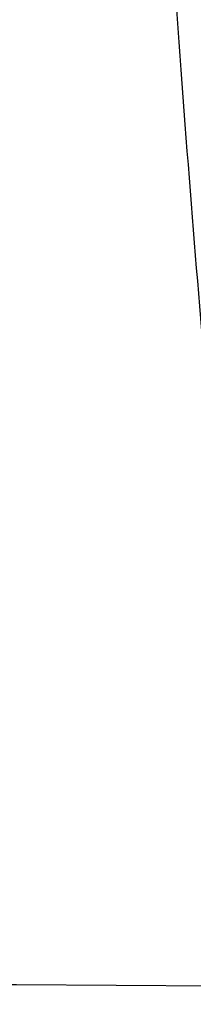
# Model space of a CAD drawing. Header units: millimetres. Extents: x -453 to 576, y -2105 to -925.
# Tile 93 of 256: x -428.1482 to -428.13832, y -1570.56644 to -1570.51034. Entities that reach past the tile are written whole.
import ezdxf

# ---------------------------------------------------------------- set-up
doc = ezdxf.new("R2010")
doc.units = ezdxf.units.MM
doc.layers.add('1', color=7, linetype='Continuous')
doc.layers.add('3', color=7, linetype='Continuous')

# ---------------------------------------------------------------- blocks, each defined once
blk = doc.blocks.new('Bloque 17')
at = {"layer": '3', "color": 253, "true_color": 0x98aaaf}
blk.add_rational_spline([(634.896702, 55.845413, -158.890204), (634.891076, 56.031942, -158.694483), (634.883346, 56.121396, -158.449911), (634.875027, 56.121373, -158.200691)], [1.01035111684, 1.03893586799, 1.12672350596, 1.27371403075], degree=3, dxfattribs=at)
blk.add_open_spline([(634.868819, 56.095445, -157.35665), (636.068356, 56.089265, -157.321616), (638.803394, 55.777372, -157.130093), (643.006248, 54.377602, -156.492002), (647.449923, 51.857437, -155.434577), (651.703386, 48.30518, -154.0132), (655.311139, 44.012043, -152.361918), (657.925204, 39.433927, -150.667054), (659.37256, 35.14969, -149.140537), (659.694284, 32.389417, -148.193722), (659.69443, 31.183193, -147.78789)], degree=3, knots=[0.417092, 0.417092, 0.417092, 0.417092, 4.014951, 8.641193, 13.874115, 19.810738, 26.032175, 31.660372, 36.632804, 40.465244, 40.465244, 40.465244, 40.465244], dxfattribs=at)
blk = doc.blocks.new('ADMI22F8DEB74KCX_32_1_1_1_1_1_1')
at = {"layer": '3', "color": 253, "true_color": 0x98aaaf}
blk.add_blockref('Bloque 17', (0, 0), dxfattribs=at)

msp = doc.modelspace()

# ---------------------------------------------------------------- block references
at = {"layer": '1', "rotation": 180}
msp.add_blockref('ADMI22F8DEB74KCX_32_1_1_1_1_1_1', (206.748557, -1514.47006, 232.84631), dxfattribs=at)

doc.saveas('drawing.dxf')
